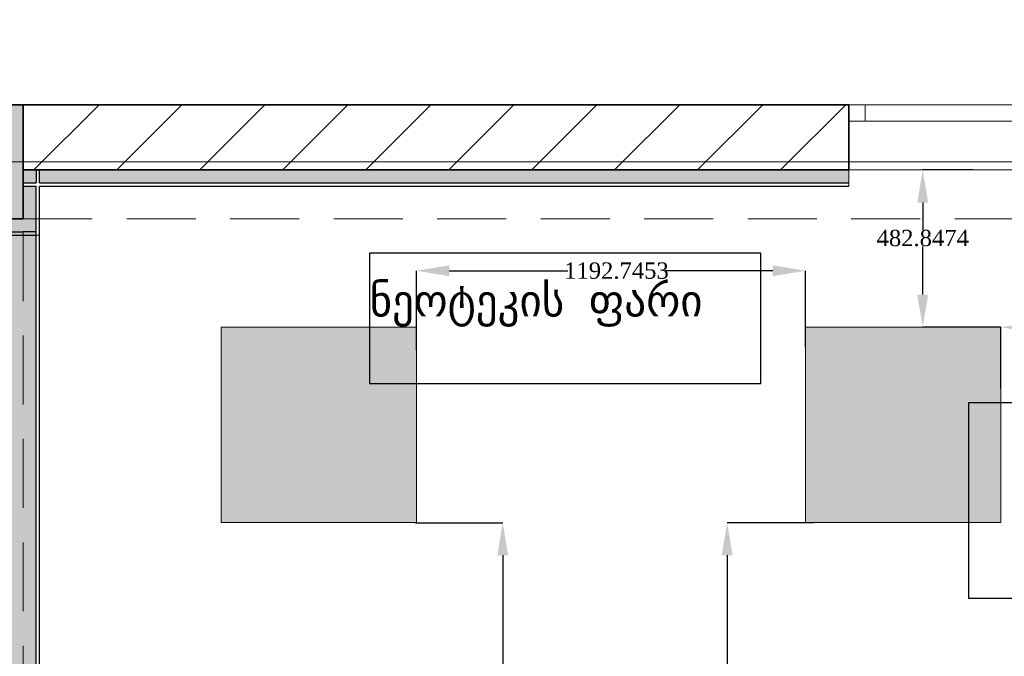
# Model space of a CAD drawing. Header units: millimetres. Extents: x 0 to 88385, y 0 to 41127.
# Tile 85 of 244: x 49396 to 52416, y 31145 to 33099. Entities that reach past the tile are written whole.
import ezdxf
from ezdxf import colors
from ezdxf.entities.mleader import LeaderData, LeaderLine
from ezdxf.enums import TextEntityAlignment as Align
from ezdxf.math import Vec2, Vec3

# ---------------------------------------------------------------- set-up
doc = ezdxf.new("R2010")
doc.units = ezdxf.units.MM
doc.header["$MEASUREMENT"] = 0
doc.linetypes.add('Dot & Dashed', pattern=[670.277762, 317.5, -176.388889, 0, -176.388874])
doc.linetypes.add('Hidden', pattern=[317.5, 211.666667, -105.833333])
for name, color, linetype in [('- განათება', 7, 'Continuous'), ('New_Structural - Bearing', 7, 'Continuous'), ('Structural - Bearing', 7, 'Continuous'), ('Structural - Grid', 7, 'Continuous')]:
    doc.layers.add(name, color=color, linetype=linetype)
for name, color, linetype, lineweight in [('Archicad Windows_Pen_No__1', 7, 'Continuous', 13), ('New_Structural - Bearing_Pen_No__1', 7, 'Continuous', 13), ('Structural - Bearing_Pen_No__1', 7, 'Continuous', 13), ('Structural - Bearing_Pen_No__20', 1, 'Continuous', 0), ('Structural - Bearing_Pen_No__27', 7, 'Continuous', 35)]:
    doc.layers.add(name, color=color, linetype=linetype, lineweight=lineweight)
for name, color, linetype, lineweight, true_color in [('New_Structural - Bearing_Pen_No__255', 7, 'Continuous', 13, 0xe8e8e8), ('New_Structural - Bearing_Pen_No__5', 7, 'Continuous', 25, 0x40a5ff), ('New_Structural - Bearing_Pen_No__57', 7, 'Continuous', 25, 0xdcd214), ('Structural - Bearing_Pen_No__161', 7, 'Continuous', 13, 0x6a6a6a), ('Structural - Bearing_Pen_No__28', 7, 'Continuous', 35, 0xa80f02), ('Structural - Bearing_Pen_No__81', 7, 'Continuous', 20, 0x6a6a6a), ('Structural - Grid_Pen_No__81', 7, 'Continuous', 20, 0x6a6a6a)]:
    doc.layers.add(name, color=color, linetype=linetype, lineweight=lineweight, true_color=true_color)
doc.styles.add('GENERATED_STYLE_2', font='txt')
doc.styles.get("Standard").update_dxf_attribs({"font": 'sylfaen.ttf'})
doc.dimstyles.get("Standard").update_dxf_attribs({"dimtxt": 0.18, "dimasz": 0.18, "dimexe": 0.18, "dimexo": 0.0625, "dimgap": 0.09, "dimtad": 0, "dimtih": 1, "dimtoh": 1, "dimdec": 4, "dimzin": 0, "dimdsep": 46, "dimtxsty": 'Standard', "dimcen": 0.09, "dimadec": 0, "dimazin": 0, "dimtfac": 1, "dimtdec": 4, "dimtofl": 0, "dimtmove": 0, "dimatfit": 3, "dimfxl": 1, "dimtolj": 1, "dimtzin": 0, "dimarcsym": 0})

# ---------------------------------------------------------------- blocks, each defined once
blk = doc.blocks.new('Slab_1', base_point=(2744.3, 12903.1))
at = {"layer": 'Structural - Bearing_Pen_No__1', "color": 7, "linetype": 'Continuous', "lineweight": 13, "flags": 128}
blk.add_lwpolyline([(2744.3, 12903.1), (2744.3, 39238), (-9233.8, 39238), (-16833.8, 39238), (-23183.8, 39238), (-23183.8, 32838), (-47183.8, 32838), (-47183.8, 12903.1)], close=True, dxfattribs=at)
blk = doc.blocks.new('Horizontal Multi-Sash Window_2')
at = {"layer": 'Archicad Windows_Pen_No__1', "color": 7, "linetype": 'Continuous', "lineweight": 13}
for p, q in [((-400, 0), (400, 0)), ((-400, 0), (-350, 0)), ((-400, 0), (-400, -50)), ((-400, 0), (-400, -50)), ((-350, 0), (-350, -50)), ((-350, 0), (350, 0)), ((350, -50), (350, 0)), ((350, 0), (400, 0)), ((400, 0), (400, -50)), ((400, 0), (400, -50)), ((-350, -50), (-400, -50)), ((-400, -50), (-400, -200)), ((350, -50), (-350, -50)), ((400, -50), (350, -50)), ((400, -50), (400, -200)), ((-400, -200), (400, -200))]:
    blk.add_line(p, q, dxfattribs=at)
blk = doc.blocks.new('Wall_2', base_point=(-46833.8, 32838))
at = {"layer": 'Structural - Bearing', "linetype": 'Continuous', "lineweight": 0, "true_color": 0x000000}
h = blk.add_hatch(dxfattribs=at)
h.set_pattern_fill('MASONRY_BLOCK', color=18, style=0, pattern_type=2)
h.set_pattern_definition([(45, (0, 0), (-127.2792, 127.2792), [])])
h.paths.add_polyline_path([(-34833.8, 32638), (-32301.5, 32638), (-32301.5, 32838), (-34833.8, 32838)])
at = {"layer": 'Structural - Bearing_Pen_No__27', "color": 7, "linetype": 'Continuous', "lineweight": 35}
for p, q in [((-32301.5, 32838), (-32301.5, 32788)), ((-32301.5, 32788), (-32301.5, 32638))]:
    blk.add_line(p, q, dxfattribs=at)
at = {"layer": 'Structural - Bearing_Pen_No__27', "color": 7, "linetype": 'Continuous', "lineweight": 35, "flags": 128}
for points in [[(-32301.5, 32838), (-34833.8, 32838)], [(-34833.8, 32638), (-32301.5, 32638)]]:
    blk.add_lwpolyline(points, dxfattribs=at)
at = {"layer": 'Archicad Windows_Pen_No__1', "color": 7, "linetype": 'Continuous', "lineweight": 13, "xscale": -1, "zscale": 1000}
blk.add_blockref('Horizontal Multi-Sash Window_2', (-31901.5, 32838), dxfattribs=at)
blk = doc.blocks.new('Wall_64', base_point=(-34783.8, 32488))
at = {"layer": 'New_Structural - Bearing_Pen_No__57', "linetype": 'Continuous', "lineweight": 25, "true_color": 0xdcd214}
blk.add_hatch(color=52, dxfattribs=at).paths.add_polyline_path([(-34873.8, 32488), (-34873.8, 26838), (-34833.8, 26838), (-34833.8, 26488), (-34873.8, 26488), (-34873.8, 22943.6), (-34793.8, 22943.6), (-34793.8, 32488)])
at = {"layer": 'New_Structural - Bearing_Pen_No__1', "color": 7, "linetype": 'Continuous', "lineweight": 13, "flags": 128}
for points in [[(-34793.8, 32488), (-34833.8, 32488)], [(-34783.8, 32488), (-34793.8, 32488)]]:
    blk.add_lwpolyline(points, dxfattribs=at)
at = {"layer": 'New_Structural - Bearing_Pen_No__5', "color": 161, "linetype": 'Continuous', "lineweight": 25, "true_color": 0x40a5ff}
blk.add_line((-34793.8, 22943.6), (-34793.8, 32488), dxfattribs=at)
at = {"layer": 'New_Structural - Bearing_Pen_No__5', "color": 161, "linetype": 'Continuous', "lineweight": 25, "true_color": 0x40a5ff, "flags": 128}
blk.add_lwpolyline([(-34783.8, 29384.6), (-34783.8, 32488)], dxfattribs=at)
blk = doc.blocks.new('Wall_161', base_point=(-34833.8, 32838))
at = {"layer": 'New_Structural - Bearing_Pen_No__255', "linetype": 'Continuous', "lineweight": 13, "true_color": 0xe8e8e8}
for points in [[(-34793.8, 32488), (-34793.8, 32588), (-34833.8, 32588), (-34833.8, 32488)], [(-34793.8, 32448), (-34793.8, 32488), (-34833.8, 32488), (-34833.8, 32448)]]:
    blk.add_hatch(color=254, dxfattribs=at).paths.add_polyline_path(points)
at = {"layer": 'New_Structural - Bearing_Pen_No__1', "color": 7, "linetype": 'Continuous', "lineweight": 13}
blk.add_line((-34793.8, 32588), (-34833.8, 32588), dxfattribs=at)
at = {"layer": 'New_Structural - Bearing_Pen_No__1', "color": 7, "linetype": 'Continuous', "lineweight": 13, "flags": 128}
for points in [[(-34833.8, 32638), (-34793.8, 32638)], [(-34793.8, 32638), (-34783.8, 32638)], [(-34833.8, 32438), (-34793.8, 32438)], [(-34793.8, 32438), (-34783.8, 32438)]]:
    blk.add_lwpolyline(points, dxfattribs=at)
at = {"layer": 'New_Structural - Bearing_Pen_No__5', "color": 161, "linetype": 'Continuous', "lineweight": 25, "true_color": 0x40a5ff}
for p, q in [((-34793.8, 32638), (-34793.8, 32598)), ((-34783.8, 32598), (-34783.8, 32638)), ((-34793.8, 32488), (-34793.8, 32588)), ((-34793.8, 32448), (-34793.8, 32488)), ((-34793.8, 32448), (-34833.8, 32448)), ((-34833.8, 32438), (-34793.8, 32438))]:
    blk.add_line(p, q, dxfattribs=at)
at = {"layer": 'New_Structural - Bearing_Pen_No__5', "color": 161, "linetype": 'Continuous', "lineweight": 25, "true_color": 0x40a5ff, "flags": 128}
blk.add_lwpolyline([(-34783.8, 32438), (-34783.8, 32588)], dxfattribs=at)
blk = doc.blocks.new('Wall_162', base_point=(-34833.8, 32488))
at = {"layer": 'New_Structural - Bearing_Pen_No__255', "linetype": 'Continuous', "lineweight": 13, "true_color": 0xe8e8e8}
for points in [[(-35183.8, 32488), (-35223.8, 32488), (-35223.8, 32448)], [(-35183.8, 32488), (-35223.8, 32448), (-35183.8, 32448)], [(-35183.8, 32448), (-34833.8, 32448), (-34833.8, 32488), (-35183.8, 32488)]]:
    blk.add_hatch(color=254, dxfattribs=at).paths.add_polyline_path(points)
at = {"layer": 'New_Structural - Bearing_Pen_No__1', "color": 7, "linetype": 'Continuous', "lineweight": 13, "flags": 128}
blk.add_lwpolyline([(-35233.8, 32438), (-35233.8, 32448)], dxfattribs=at)
at = {"layer": 'New_Structural - Bearing_Pen_No__5', "color": 161, "linetype": 'Continuous', "lineweight": 25, "true_color": 0x40a5ff}
for p, q in [((-35223.8, 32488), (-35223.8, 32448)), ((-35223.8, 32448), (-35183.8, 32448)), ((-35183.8, 32448), (-34833.8, 32448)), ((-34793.8, 32448), (-34833.8, 32448)), ((-34833.8, 32438), (-34793.8, 32438))]:
    blk.add_line(p, q, dxfattribs=at)
at = {"layer": 'New_Structural - Bearing_Pen_No__5', "color": 161, "linetype": 'Continuous', "lineweight": 25, "true_color": 0x40a5ff, "flags": 128}
blk.add_lwpolyline([(-35233.8, 32438), (-34833.8, 32438)], dxfattribs=at)
blk = doc.blocks.new('Wall_277', base_point=(-32301.5, 32638))
at = {"layer": 'New_Structural - Bearing_Pen_No__57', "linetype": 'Continuous', "lineweight": 25, "true_color": 0xdcd214}
for points in [[(-34833.8, 32598), (-34793.8, 32598), (-34793.8, 32638), (-34833.8, 32638)], [(-34783.8, 32598), (-32301.5, 32598), (-32301.5, 32638), (-34783.8, 32638)]]:
    blk.add_hatch(color=52, dxfattribs=at).paths.add_polyline_path(points)
at = {"layer": 'New_Structural - Bearing_Pen_No__1', "color": 7, "linetype": 'Continuous', "lineweight": 13, "flags": 128}
for points in [[(-32301.5, 32638), (-32301.5, 32598)], [(-32301.5, 32598), (-32301.5, 32588)]]:
    blk.add_lwpolyline(points, dxfattribs=at)
at = {"layer": 'New_Structural - Bearing_Pen_No__5', "color": 161, "linetype": 'Continuous', "lineweight": 25, "true_color": 0x40a5ff}
for p, q in [((-34793.8, 32638), (-34793.8, 32598)), ((-34783.8, 32598), (-34783.8, 32638)), ((-34833.8, 32598), (-34793.8, 32598)), ((-34783.8, 32598), (-32301.5, 32598))]:
    blk.add_line(p, q, dxfattribs=at)
at = {"layer": 'New_Structural - Bearing_Pen_No__5', "color": 161, "linetype": 'Continuous', "lineweight": 25, "true_color": 0x40a5ff, "flags": 128}
for points in [[(-32301.5, 32638), (-34783.8, 32638)], [(-34833.8, 32588), (-34793.8, 32588)], [(-34783.8, 32588), (-32301.5, 32588)]]:
    blk.add_lwpolyline(points, dxfattribs=at)
blk = doc.blocks.new('Column_12', base_point=(-35008.8, 32663))
at = {"layer": 'Structural - Bearing_Pen_No__161', "linetype": 'Continuous', "lineweight": 0, "true_color": 0x6a6a6a}
blk.add_hatch(color=251, dxfattribs=at).paths.add_polyline_path([(-34833.8, 32488), (-34833.8, 32838), (-35183.8, 32838), (-35183.8, 32488)])
at = {"layer": 'Structural - Bearing_Pen_No__20', "color": 1, "linetype": 'Continuous', "lineweight": 0}
for p, q in [((-35008.8, 32743), (-35008.8, 32918)), ((-35088.8, 32663), (-35263.8, 32663)), ((-34928.8, 32663), (-34753.8, 32663)), ((-35008.8, 32583), (-35008.8, 32408))]:
    blk.add_line(p, q, dxfattribs=at)
blk.add_point((-35008.8, 32663), dxfattribs=at)
at = {"layer": 'Structural - Bearing_Pen_No__28', "color": 14, "linetype": 'Continuous', "lineweight": 35, "true_color": 0xa80f02, "flags": 128}
blk.add_lwpolyline([(-34833.8, 32488), (-34833.8, 32838), (-35183.8, 32838), (-35183.8, 32488)], close=True, dxfattribs=at)
blk = doc.blocks.new('Standard grid marker')
at = {"layer": 'Structural - Grid_Pen_No__81', "color": 251, "linetype": 'Continuous', "lineweight": 20, "true_color": 0x6a6a6a}
blk.add_line((1000, 0), (51328.1, 0), dxfattribs=at)
at = {"layer": 'Structural - Grid_Pen_No__81', "color": 251, "lineweight": 20, "true_color": 0x6a6a6a, "style": 'GENERATED_STYLE_2'}
for tag, p in [('AC_MarkerText_1_0', (-100, -144)), ('AC_MarkerText_1_1', (52428.1, -144))]:
    blk.add_attdef(tag, text='', height=100, rotation=180, dxfattribs=at).set_placement(p, align=Align.TOP_CENTER)
blk = doc.blocks.new('Beam_7', base_point=(-35008.8, 14663))
at = {"layer": 'Structural - Bearing_Pen_No__81', "color": 251, "linetype": 'Hidden', "lineweight": 20, "true_color": 0x6a6a6a}
blk.add_line((-34833.8, 26838), (-34833.8, 32488), dxfattribs=at)
blk = doc.blocks.new('Beam_13', base_point=(-47008.8, 32663))
at = {"layer": 'Structural - Bearing_Pen_No__81', "color": 251, "linetype": 'Hidden', "lineweight": 20, "true_color": 0x6a6a6a}
for p, q in [((-47183.8, 32838), (-23183.8, 32838)), ((-34833.8, 32488), (-29183.8, 32488))]:
    blk.add_line(p, q, dxfattribs=at)
at = {"layer": 'Structural - Bearing_Pen_No__81', "color": 251, "linetype": 'Dot & Dashed', "lineweight": 20, "true_color": 0x6a6a6a}
blk.add_line((-47008.8, 32663), (991.2, 32663), dxfattribs=at)
blk = doc.blocks.new('*D686')
at = {"layer": '- განათება', "color": 0, "lineweight": -2, "transparency": 16777216}
for p, q in [((52405.9, 31967), (52405.9, 32155.3)), ((52505.9, 32155.1), (52588.9, 32155.1)), ((52874.1, 32155.1), (52857.1, 32155.1)), ((52974.1, 31997.5), (52974.1, 32155.3))]:
    blk.add_line(p, q, dxfattribs=at)
at = {"layer": '- განათება', "color": 0, "transparency": 16777216}
for points in [[(52505.9, 32171.8), (52505.9, 32138.5), (52405.9, 32155.1)], [(52874.1, 32171.8), (52874.1, 32138.5), (52974.1, 32155.1)]]:
    blk.add_solid(points, dxfattribs=at)
at = {"layer": 'Defpoints', "color": 0, "transparency": 16777216}
for p in [(52405.9, 32155.1), (52974.1, 31997.5), (52405.9, 31967)]:
    blk.add_point(p, dxfattribs=at)
at = {"layer": '- განათება', "color": 0, "transparency": 16777216, "insert": (52723, 32155.1), "char_height": 50, "attachment_point": 5}
blk.add_mtext('\\A1;{\\fSylfaen|b0|i0|c0|p18;568.2668}', dxfattribs=at)
blk = doc.blocks.new('*D687')
at = {"layer": '- განათება', "color": 0, "lineweight": -2, "transparency": 16777216}
for p, q in [((52320.9, 32638), (52165.7, 32638)), ((52165.9, 32538), (52165.9, 32454.1)), ((52165.9, 32255.1), (52165.9, 32402.9)), ((52405.8, 32155.1), (52165.7, 32155.1))]:
    blk.add_line(p, q, dxfattribs=at)
at = {"layer": '- განათება', "color": 0, "transparency": 16777216}
for points in [[(52149.2, 32538), (52182.5, 32538), (52165.9, 32638)], [(52149.2, 32255.1), (52182.5, 32255.1), (52165.9, 32155.1)]]:
    blk.add_solid(points, dxfattribs=at)
at = {"layer": 'Defpoints', "color": 0, "transparency": 16777216}
for p in [(52321, 32638), (52165.9, 32155.1), (52405.9, 32155.1)]:
    blk.add_point(p, dxfattribs=at)
at = {"layer": '- განათება', "color": 0, "transparency": 16777216, "insert": (52165.9, 32428.5), "char_height": 50, "attachment_point": 5}
blk.add_mtext('\\A1;{\\fSylfaen|b0|i0|c0|p18;482.8474}', dxfattribs=at)
blk = doc.blocks.new('*D691')
at = {"layer": '- განათება', "color": 0, "lineweight": -2, "transparency": 16777216}
for p, q in [((50610.1, 31555.1), (50877.6, 31555.1)), ((50877.4, 31455.1), (50877.4, 30979.2)), ((50877.4, 30456.7), (50877.4, 30927.9)), ((50604.1, 30356.7), (50877.6, 30356.7))]:
    blk.add_line(p, q, dxfattribs=at)
at = {"layer": '- განათება', "color": 0, "transparency": 16777216}
for points in [[(50860.8, 31455.1), (50894.1, 31455.1), (50877.4, 31555.1)], [(50860.8, 30456.7), (50894.1, 30456.7), (50877.4, 30356.7)]]:
    blk.add_solid(points, dxfattribs=at)
at = {"layer": 'Defpoints', "color": 0, "transparency": 16777216}
for p in [(50610, 31555.1), (50604, 30356.7), (50877.4, 30356.7)]:
    blk.add_point(p, dxfattribs=at)
at = {"layer": '- განათება', "color": 0, "transparency": 16777216, "insert": (50877.4, 30953.6), "char_height": 50, "attachment_point": 5}
blk.add_mtext('\\A1;{\\fSylfaen|b0|i0|c0|p18;1198.4719}', dxfattribs=at)
blk = doc.blocks.new('*D692')
at = {"layer": '- განათება', "color": 0, "lineweight": -2, "transparency": 16777216}
for p, q in [((51830.4, 31555.1), (51565.7, 31555.1)), ((51565.9, 31455.1), (51565.9, 30973.2)), ((51565.9, 30456.7), (51565.9, 30921.9)), ((51822.9, 30356.7), (51565.7, 30356.7))]:
    blk.add_line(p, q, dxfattribs=at)
at = {"layer": '- განათება', "color": 0, "transparency": 16777216}
for points in [[(51549.2, 31455.1), (51582.5, 31455.1), (51565.9, 31555.1)], [(51549.2, 30456.7), (51582.5, 30456.7), (51565.9, 30356.7)]]:
    blk.add_solid(points, dxfattribs=at)
at = {"layer": 'Defpoints', "color": 0, "transparency": 16777216}
for p in [(51830.5, 31555.1), (51565.9, 30356.7), (51823, 30356.7)]:
    blk.add_point(p, dxfattribs=at)
at = {"layer": '- განათება', "color": 0, "transparency": 16777216, "insert": (51565.9, 30947.6), "char_height": 50, "attachment_point": 5}
blk.add_mtext('\\A1;{\\fSylfaen|b0|i0|c0|p18;1198.4719}', dxfattribs=at)
blk = doc.blocks.new('*D693')
at = {"layer": '- განათება', "color": 0, "lineweight": -2, "transparency": 16777216}
for p, q in [((50613.1, 32085.1), (50613.1, 32328.7)), ((50713.1, 32328.5), (51076.9, 32328.5)), ((51705.9, 32328.5), (51375.7, 32328.5)), ((51805.9, 32093.6), (51805.9, 32328.7))]:
    blk.add_line(p, q, dxfattribs=at)
at = {"layer": '- განათება', "color": 0, "transparency": 16777216}
for points in [[(50713.1, 32345.2), (50713.1, 32311.8), (50613.1, 32328.5)], [(51705.9, 32345.2), (51705.9, 32311.8), (51805.9, 32328.5)]]:
    blk.add_solid(points, dxfattribs=at)
at = {"layer": 'Defpoints', "color": 0, "transparency": 16777216}
for p in [(50613.1, 32328.5), (50613.1, 32085), (51805.9, 32093.5)]:
    blk.add_point(p, dxfattribs=at)
at = {"layer": '- განათება', "color": 0, "transparency": 16777216, "insert": (51226.3, 32328.5), "char_height": 50, "attachment_point": 5}
blk.add_mtext('\\A1;{\\fSylfaen|b0|i0|c0|p18;1192.7453}', dxfattribs=at)

msp = doc.modelspace()

# ---------------------------------------------------------------- hatches: boundary and pattern name
at = {"layer": '- განათება', "linetype": 'Continuous', "lineweight": 0, "true_color": 0x4b657f}
for points in [[(50013.11834, 31555.13357), (50613.11834, 31555.13357), (50613.11834, 32155.13357), (50013.11834, 32155.13357)], [(51805.86361, 31555.13357), (52405.86361, 31555.13357), (52405.86361, 32155.13357), (51805.86361, 32155.13357)]]:
    msp.add_hatch(color=157, dxfattribs=at).paths.add_polyline_path(points)

# ---------------------------------------------------------------- linework, layer by layer
at = {"layer": '- განათება', "color": 8, "linetype": 'Continuous', "lineweight": 15, "flags": 128}
for points in [[(50013.11834, 31555.13357), (50613.11834, 31555.13357), (50613.11834, 32155.13357), (50013.11834, 32155.13357)], [(51805.86361, 31555.13357), (52405.86361, 31555.13357), (52405.86361, 32155.13357), (51805.86361, 32155.13357)]]:
    msp.add_lwpolyline(points, close=True, dxfattribs=at)
for points in [[(50469, 31982.39473), (51669, 31982.39473), (51669, 32382.39473), (50469, 32382.39473)], [(52306, 31323.5), (52906, 31323.5), (52906, 31923.5), (52306, 31923.5)]]:
    msp.add_lwpolyline(points, close=True)

# ---------------------------------------------------------------- block references
at = {"layer": 'New_Structural - Bearing', "color": 7, "lineweight": 35}
for name, p in [('Wall_277', (51938.81385, 32637.98097)), ('Wall_161', (49406.5059, 32837.98097)), ('Wall_162', (49406.5059, 32487.98097)), ('Wall_64', (49456.5059, 32487.98097))]:
    msp.add_blockref(name, p, dxfattribs=at)
at = {"layer": 'Structural - Bearing', "color": 7, "linetype": 'Continuous', "lineweight": 13}
msp.add_blockref('Slab_1', (86984.57817, 12903.05519), dxfattribs=at)
at = {"layer": 'Structural - Bearing', "color": 14, "lineweight": 35, "true_color": 0xa80f02}
msp.add_blockref('Column_12', (49231.5059, 32662.98097), dxfattribs=at)
at = {"layer": 'Structural - Bearing', "color": 251, "lineweight": 20, "true_color": 0x6a6a6a}
for name, p in [('Beam_13', (37231.5059, 32662.98097)), ('Beam_7', (49231.5059, 14662.98097))]:
    msp.add_blockref(name, p, dxfattribs=at)
at = {"layer": 'Structural - Bearing', "color": 7, "lineweight": 35}
msp.add_blockref('Wall_2', (37406.5059, 32837.98097), dxfattribs=at)
at = {"layer": 'Structural - Grid', "color": 8, "linetype": 'Continuous', "lineweight": 15, "zscale": 1000, "rotation": 180}
msp.add_blockref('Standard grid marker', (88184.57817, 32662.98097), dxfattribs=at)

# ---------------------------------------------------------------- dimensions: what is measured, and where the dimension line sits
at = {"layer": '- განათება', "color": 1}
for base, p1, p2, angle, picture, middle in [((52165.85771, 32155.13357), (52321, 32637.98097), (52405.86361, 32155.13357), 270, '*D687', (52165.85771, 32428.5)), ((50613.11834, 32328.5), (51805.86361, 32093.5), (50613.11834, 32085), 180, '*D693', (51226.3004, 32328.5)), ((52405.86361, 32155.13357), (52974.13039, 31997.46257), (52405.86361, 31966.96257), 180, '*D686', (52723, 32155.13357)), ((50877.41931, 30356.66166), (50610, 31555.13357), (50604, 30356.66166), 270, '*D691', (50877.41931, 30953.56864)), ((51565.85771, 30356.66166), (51830.5, 31555.13357), (51823, 30356.66166), 270, '*D692', (51565.85771, 30947.56864))]:
    dim = msp.add_linear_dim(base=base, p1=p1, p2=p2, angle=angle, text='{\\fSylfaen|b0|i0|c0|p18;<>}', dimstyle='Standard', override={"dimtxt": 50, "dimasz": 100}, dxfattribs=at)
    dim.commit()
    dim.dimension.update_dxf_attribs({"geometry": picture, "text_midpoint": middle, "dimtype": 160})

# ---------------------------------------------------------------- leaders
at = {"color": 5}
ml = msp.add_multileader_mtext('Standard', dxfattribs=at)
ml.set_content('ნეოტეკის  ფარი', color=5)
ml.set_leader_properties()
ml.build(insert=Vec2(0, 0))
ml.multileader.update_dxf_attribs({"text_right_attachment_type": 6, "dogleg_length": 50, "arrow_head_size": 100})
ctx = ml.context
ctx.base_point, ctx.char_height, ctx.arrow_head_size, ctx.landing_gap_size, ctx.plane_origin = Vec3(50468.91, 32218.71661), 100, 100, 0.09, Vec3(56312.8393, 27064.407)
ctx.right_attachment = 6
notes = []
notes.append((ctx, [(0, (0, 0, 0), (0, 0), (1, 0), 1, [])]))
ctx.mtext.insert, ctx.mtext.width, ctx.mtext.flow_direction = Vec3(50469, 32288.46183), 1402.7684334, 5
ml = msp.add_multileader_mtext('Standard', dxfattribs=at)
ml.set_content('ნეოტეკის \\Pრეკი', color=5)
ml.set_leader_properties()
ml.build(insert=Vec2(0, 0))
ml.multileader.update_dxf_attribs({"text_right_attachment_type": 6, "dogleg_length": 50, "arrow_head_size": 100})
ctx = ml.context
ctx.base_point, ctx.char_height, ctx.arrow_head_size, ctx.landing_gap_size, ctx.plane_origin = Vec3(52433.92127, 31594.41315), 100, 100, 0.09, Vec3(58277.85057, 26439.85585)
ctx.right_attachment = 6
notes.append((ctx, [(0, (0, 0, 0), (0, 0), (1, 0), 1, [])]))
ctx.mtext.insert, ctx.mtext.width, ctx.mtext.flow_direction = Vec3(52434.01127, 31663.91068), 1402.7684334, 5
for ctx, leaders in notes:
    for number, flags, end, landing, length, lines in leaders:
        leader = LeaderData()
        leader.index, (leader.has_last_leader_line, leader.has_dogleg_vector, leader.attachment_direction) = number, flags
        leader.last_leader_point, leader.dogleg_vector, leader.dogleg_length = Vec3(end), Vec3(landing), length
        for number, points, colour, breaks in lines:
            line = LeaderLine()
            line.index, line.vertices, line.color, line.breaks = number, Vec3.list(points), colors.encode_raw_color(colour), breaks
            leader.lines.append(line)
        ctx.leaders.append(leader)

doc.saveas('drawing.dxf')
